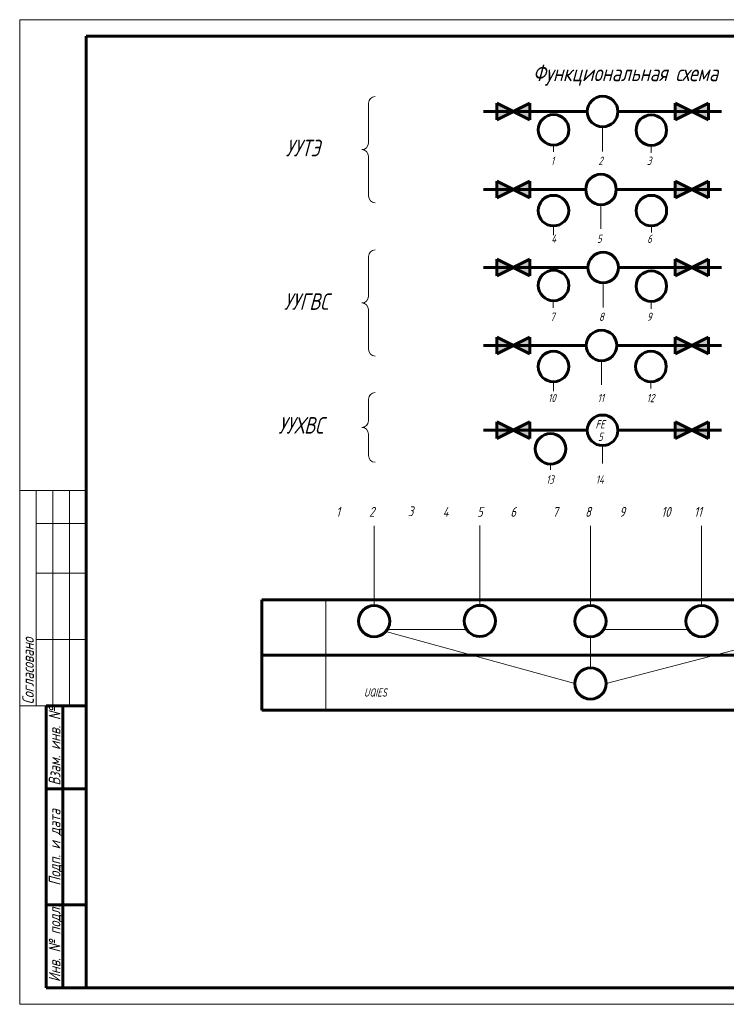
# Model space of a CAD drawing. Header units: millimetres. Extents: x 0 to 840, y 0 to 297.
# Tile 1 of 5: x 0 to 213, y 0 to 297. Entities that reach past the tile are written whole.
import ezdxf

# ---------------------------------------------------------------- set-up
doc = ezdxf.new("R2010")
doc.units = ezdxf.units.MM
doc.linetypes.add('K5LT_BASIC', pattern=[0])
doc.linetypes.add('K5LT_THIN', pattern=[0])
doc.layers.add('Системный слой', color=7, linetype='Continuous')
doc.styles.add('KTEXTSTYLE', font='gost_au.shx', dxfattribs={"width": 0.96, "height": 5})

# ---------------------------------------------------------------- blocks, each defined once
blk = doc.blocks.new('U31')
at = {"layer": 'Системный слой', "true_color": 0xffffff}
h = blk.add_hatch(color=7, dxfattribs=at)
h.paths.add_polyline_path([(143.8990161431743, 271.7853387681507), (143.8990161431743, 269.2853387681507), (143.8990161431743, 266.7853387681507), (148.8990161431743, 269.2853387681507)])
h.paths.add_polyline_path([(153.8990161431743, 271.7853387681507), (148.8990161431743, 269.2853387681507), (153.8990161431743, 266.7853387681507)])
at = {"layer": 'Системный слой', "color": 5, "linetype": 'K5LT_BASIC', "lineweight": 60, "true_color": 0x0000ff}
for p, q in [((143.8990161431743, 269.2853387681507), (143.8990161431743, 271.7853387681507)), ((143.8990161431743, 271.7853387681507), (153.8990161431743, 266.7853387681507)), ((153.8990161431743, 271.7853387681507), (143.8990161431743, 266.7853387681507)), ((153.8990161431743, 266.7853387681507), (153.8990161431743, 271.7853387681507)), ((143.8990161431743, 266.7853387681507), (143.8990161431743, 269.2853387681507))]:
    blk.add_line(p, q, dxfattribs=at)
blk = doc.blocks.new('U37')
at = {"layer": 'Системный слой', "true_color": 0xffffff}
h = blk.add_hatch(color=7, dxfattribs=at)
h.paths.add_polyline_path([(207.6850985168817, 271.7853387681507), (202.6850985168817, 269.2853387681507), (207.6850985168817, 266.7853387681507), (207.6850985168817, 269.2853387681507)])
h.paths.add_polyline_path([(197.6850985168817, 271.7853387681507), (197.6850985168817, 266.7853387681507), (202.6850985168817, 269.2853387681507)])
at = {"layer": 'Системный слой', "color": 5, "linetype": 'K5LT_BASIC', "lineweight": 60, "true_color": 0x0000ff}
for p, q in [((207.6850985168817, 271.7853387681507), (197.6850985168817, 266.7853387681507)), ((197.6850985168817, 266.7853387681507), (197.6850985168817, 271.7853387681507)), ((197.6850985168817, 271.7853387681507), (207.6850985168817, 266.7853387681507)), ((207.6850985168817, 269.2853387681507), (207.6850985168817, 271.7853387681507)), ((207.6850985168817, 266.7853387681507), (207.6850985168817, 269.2853387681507))]:
    blk.add_line(p, q, dxfattribs=at)
blk = doc.blocks.new('U38')
at = {"layer": 'Системный слой', "true_color": 0xffffff}
h = blk.add_hatch(color=7, dxfattribs=at)
h.paths.add_polyline_path([(143.8990161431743, 248.2880441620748), (143.8990161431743, 245.7880441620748), (143.8990161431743, 243.2880441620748), (148.8990161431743, 245.7880441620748)])
h.paths.add_polyline_path([(153.8990161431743, 248.2880441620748), (148.8990161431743, 245.7880441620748), (153.8990161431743, 243.2880441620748)])
at = {"layer": 'Системный слой', "color": 5, "linetype": 'K5LT_BASIC', "lineweight": 60, "true_color": 0x0000ff}
for p, q in [((143.8990161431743, 245.7880441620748), (143.8990161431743, 248.2880441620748)), ((143.8990161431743, 248.2880441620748), (153.8990161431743, 243.2880441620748)), ((153.8990161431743, 248.2880441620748), (143.8990161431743, 243.2880441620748)), ((153.8990161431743, 243.2880441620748), (153.8990161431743, 248.2880441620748)), ((143.8990161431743, 243.2880441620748), (143.8990161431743, 245.7880441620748))]:
    blk.add_line(p, q, dxfattribs=at)
blk = doc.blocks.new('U39')
at = {"layer": 'Системный слой', "true_color": 0xffffff}
h = blk.add_hatch(color=7, dxfattribs=at)
h.paths.add_polyline_path([(143.8990161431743, 224.7361786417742), (143.8990161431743, 222.2361786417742), (143.8990161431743, 219.7361786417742), (148.8990161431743, 222.2361786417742)])
h.paths.add_polyline_path([(153.8990161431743, 224.7361786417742), (148.8990161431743, 222.2361786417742), (153.8990161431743, 219.7361786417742)])
at = {"layer": 'Системный слой', "color": 5, "linetype": 'K5LT_BASIC', "lineweight": 60, "true_color": 0x0000ff}
for p, q in [((143.8990161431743, 222.2361786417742), (143.8990161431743, 224.7361786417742)), ((143.8990161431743, 224.7361786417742), (153.8990161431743, 219.7361786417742)), ((153.8990161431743, 224.7361786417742), (143.8990161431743, 219.7361786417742)), ((153.8990161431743, 219.7361786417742), (153.8990161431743, 224.7361786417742)), ((143.8990161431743, 219.7361786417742), (143.8990161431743, 222.2361786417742))]:
    blk.add_line(p, q, dxfattribs=at)
blk = doc.blocks.new('U40')
at = {"layer": 'Системный слой', "true_color": 0xffffff}
h = blk.add_hatch(color=7, dxfattribs=at)
h.paths.add_polyline_path([(143.8990161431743, 201.2388840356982), (143.8990161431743, 198.7388840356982), (143.8990161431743, 196.2388840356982), (148.8990161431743, 198.7388840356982)])
h.paths.add_polyline_path([(153.8990161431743, 201.2388840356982), (148.8990161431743, 198.7388840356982), (153.8990161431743, 196.2388840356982)])
at = {"layer": 'Системный слой', "color": 5, "linetype": 'K5LT_BASIC', "lineweight": 60, "true_color": 0x0000ff}
for p, q in [((143.8990161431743, 198.7388840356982), (143.8990161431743, 201.2388840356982)), ((143.8990161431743, 201.2388840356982), (153.8990161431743, 196.2388840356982)), ((153.8990161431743, 201.2388840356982), (143.8990161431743, 196.2388840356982)), ((153.8990161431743, 196.2388840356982), (153.8990161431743, 201.2388840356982)), ((143.8990161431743, 196.2388840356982), (143.8990161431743, 198.7388840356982))]:
    blk.add_line(p, q, dxfattribs=at)
blk = doc.blocks.new('U41')
at = {"layer": 'Системный слой', "true_color": 0xffffff}
h = blk.add_hatch(color=7, dxfattribs=at)
h.paths.add_polyline_path([(197.6850985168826, 201.2388840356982), (197.6850985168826, 198.7388840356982), (197.6850985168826, 196.2388840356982), (202.6850985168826, 198.7388840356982)])
h.paths.add_polyline_path([(207.6850985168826, 201.2388840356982), (202.6850985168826, 198.7388840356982), (207.6850985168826, 196.2388840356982)])
at = {"layer": 'Системный слой', "color": 5, "linetype": 'K5LT_BASIC', "lineweight": 60, "true_color": 0x0000ff}
for p, q in [((197.6850985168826, 198.7388840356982), (197.6850985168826, 201.2388840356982)), ((197.6850985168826, 201.2388840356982), (207.6850985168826, 196.2388840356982)), ((207.6850985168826, 201.2388840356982), (197.6850985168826, 196.2388840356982)), ((207.6850985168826, 196.2388840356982), (207.6850985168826, 201.2388840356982)), ((197.6850985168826, 196.2388840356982), (197.6850985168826, 198.7388840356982))]:
    blk.add_line(p, q, dxfattribs=at)
blk = doc.blocks.new('U42')
at = {"layer": 'Системный слой', "true_color": 0xffffff}
h = blk.add_hatch(color=7, dxfattribs=at)
h.paths.add_polyline_path([(197.6850985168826, 224.7361786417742), (197.6850985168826, 222.2361786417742), (197.6850985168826, 219.7361786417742), (202.6850985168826, 222.2361786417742)])
h.paths.add_polyline_path([(207.6850985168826, 224.7361786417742), (202.6850985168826, 222.2361786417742), (207.6850985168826, 219.7361786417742)])
at = {"layer": 'Системный слой', "color": 5, "linetype": 'K5LT_BASIC', "lineweight": 60, "true_color": 0x0000ff}
for p, q in [((197.6850985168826, 222.2361786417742), (197.6850985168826, 224.7361786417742)), ((197.6850985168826, 224.7361786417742), (207.6850985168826, 219.7361786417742)), ((207.6850985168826, 224.7361786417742), (197.6850985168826, 219.7361786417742)), ((207.6850985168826, 219.7361786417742), (207.6850985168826, 224.7361786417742)), ((197.6850985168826, 219.7361786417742), (197.6850985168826, 222.2361786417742))]:
    blk.add_line(p, q, dxfattribs=at)
blk = doc.blocks.new('U43')
at = {"layer": 'Системный слой', "true_color": 0xffffff}
h = blk.add_hatch(color=7, dxfattribs=at)
h.paths.add_polyline_path([(197.6850985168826, 248.2880441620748), (197.6850985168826, 245.7880441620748), (197.6850985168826, 243.2880441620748), (202.6850985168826, 245.7880441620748)])
h.paths.add_polyline_path([(207.6850985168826, 248.2880441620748), (202.6850985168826, 245.7880441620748), (207.6850985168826, 243.2880441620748)])
at = {"layer": 'Системный слой', "color": 5, "linetype": 'K5LT_BASIC', "lineweight": 60, "true_color": 0x0000ff}
for p, q in [((197.6850985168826, 245.7880441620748), (197.6850985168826, 248.2880441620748)), ((197.6850985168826, 248.2880441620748), (207.6850985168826, 243.2880441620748)), ((207.6850985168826, 248.2880441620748), (197.6850985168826, 243.2880441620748)), ((207.6850985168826, 243.2880441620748), (207.6850985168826, 248.2880441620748)), ((197.6850985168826, 243.2880441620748), (197.6850985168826, 245.7880441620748))]:
    blk.add_line(p, q, dxfattribs=at)
blk = doc.blocks.new('U44')
at = {"layer": 'Системный слой', "true_color": 0xffffff}
h = blk.add_hatch(color=7, dxfattribs=at)
h.paths.add_polyline_path([(197.6850985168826, 175.6477909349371), (197.6850985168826, 173.1477909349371), (197.6850985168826, 170.6477909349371), (202.6850985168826, 173.1477909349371)])
h.paths.add_polyline_path([(207.6850985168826, 175.6477909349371), (202.6850985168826, 173.1477909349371), (207.6850985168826, 170.6477909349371)])
at = {"layer": 'Системный слой', "color": 5, "linetype": 'K5LT_BASIC', "lineweight": 60, "true_color": 0x0000ff}
for p, q in [((197.6850985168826, 173.1477909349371), (197.6850985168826, 175.6477909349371)), ((197.6850985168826, 175.6477909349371), (207.6850985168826, 170.6477909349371)), ((207.6850985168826, 175.6477909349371), (197.6850985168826, 170.6477909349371)), ((207.6850985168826, 170.6477909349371), (207.6850985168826, 175.6477909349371)), ((197.6850985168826, 170.6477909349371), (197.6850985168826, 173.1477909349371))]:
    blk.add_line(p, q, dxfattribs=at)
blk = doc.blocks.new('U45')
at = {"layer": 'Системный слой', "true_color": 0xffffff}
h = blk.add_hatch(color=7, dxfattribs=at)
h.paths.add_polyline_path([(143.8990161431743, 175.6477909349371), (143.8990161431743, 173.1477909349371), (143.8990161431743, 170.6477909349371), (148.8990161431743, 173.1477909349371)])
h.paths.add_polyline_path([(153.8990161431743, 175.6477909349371), (148.8990161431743, 173.1477909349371), (153.8990161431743, 170.6477909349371)])
at = {"layer": 'Системный слой', "color": 5, "linetype": 'K5LT_BASIC', "lineweight": 60, "true_color": 0x0000ff}
for p, q in [((143.8990161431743, 173.1477909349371), (143.8990161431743, 175.6477909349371)), ((143.8990161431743, 175.6477909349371), (153.8990161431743, 170.6477909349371)), ((153.8990161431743, 175.6477909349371), (143.8990161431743, 170.6477909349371)), ((153.8990161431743, 170.6477909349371), (153.8990161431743, 175.6477909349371)), ((143.8990161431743, 170.6477909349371), (143.8990161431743, 173.1477909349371))]:
    blk.add_line(p, q, dxfattribs=at)
blk = doc.blocks.new('U66')
at = {"layer": 'Системный слой', "color": 7, "linetype": 'K5LT_THIN', "lineweight": 18}
for p, q in [((105.1975499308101, 271.803315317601), (105.1975499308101, 259.803315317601)), ((105.1975499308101, 255.803315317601), (105.1975499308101, 243.803315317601))]:
    blk.add_line(p, q, dxfattribs=at)
for centre, start, end in [((107.1975499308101, 271.803315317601), 90, 180), ((103.1975499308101, 259.803315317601), 270, 0), ((103.1975499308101, 255.803315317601), 0, 90), ((107.1975499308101, 243.803315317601), 180, 270)]:
    blk.add_arc(centre, 2, start, end, dxfattribs=at)
blk = doc.blocks.new('U67')
at = {"layer": 'Системный слой', "color": 7, "linetype": 'K5LT_THIN', "lineweight": 18}
for p, q in [((105.1975499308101, 225.5476732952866), (105.1975499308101, 213.5476732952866)), ((105.1975499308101, 209.5476732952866), (105.1975499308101, 197.5476732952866))]:
    blk.add_line(p, q, dxfattribs=at)
for centre, start, end in [((107.1975499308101, 225.5476732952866), 90, 180), ((103.1975499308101, 213.5476732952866), 270, 0), ((103.1975499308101, 209.5476732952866), 0, 90), ((107.1975499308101, 197.5476732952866), 180, 270)]:
    blk.add_arc(centre, 2, start, end, dxfattribs=at)
blk = doc.blocks.new('U68')
at = {"layer": 'Системный слой', "color": 7, "linetype": 'K5LT_THIN', "lineweight": 18}
for p, q in [((105.1975499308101, 182.5470852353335), (105.1975499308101, 176.0226017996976)), ((105.1975499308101, 172.0226017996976), (105.1975499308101, 165.4981183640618))]:
    blk.add_line(p, q, dxfattribs=at)
for centre, start, end in [((107.1975499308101, 182.5470852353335), 90, 180), ((103.1975499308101, 176.0226017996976), 270, 0), ((103.1975499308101, 172.0226017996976), 0, 90), ((107.1975499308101, 165.4981183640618), 180, 270)]:
    blk.add_arc(centre, 2, start, end, dxfattribs=at)

msp = doc.modelspace()

# ---------------------------------------------------------------- linework, layer by layer
at = {"color": 7, "linetype": 'K5LT_THIN', "lineweight": 18}
for p, q in [((0, 0), (0, 297)), ((0, 297), (420, 297)), ((20, 155), (3.980102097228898e-15, 155)), ((5, 90), (5.000000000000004, 155)), ((10, 90), (10, 155)), ((15, 90), (15, 155)), ((20, 145), (5.000000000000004, 145)), ((20, 130), (5.000000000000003, 130)), ((20, 110), (5.000000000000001, 110)), ((20, 90), (0, 90)), ((420, 0), (0, 0))]:
    msp.add_line(p, q, dxfattribs=at)
at = {"color": 5, "linetype": 'K5LT_BASIC', "lineweight": 60, "true_color": 0x0000ff}
for p, q in [((20, 5), (20, 292)), ((20, 292), (415, 292)), ((8, 5.000000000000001), (8.000000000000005, 90)), ((20.00000000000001, 90), (8.000000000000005, 90)), ((13, 5.000000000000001), (13.00000000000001, 90)), ((20, 65), (8.000000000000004, 65)), ((20, 30), (8.000000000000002, 30)), ((20, 5), (8, 5.000000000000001)), ((415, 5), (20, 5))]:
    msp.add_line(p, q, dxfattribs=at)
at = {"layer": 'Системный слой', "color": 5, "linetype": 'K5LT_BASIC', "lineweight": 60, "true_color": 0x0000ff}
for p, q in [((139.8990161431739, 269.2853387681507), (171.1845308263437, 269.2853387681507)), ((139.8990161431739, 269.2853387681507), (171.1845308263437, 269.2853387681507)), ((180.3995838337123, 269.2853387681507), (211.6850985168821, 269.2853387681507)), ((139.8990161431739, 245.7880441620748), (170.7046107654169, 245.7880441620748)), ((179.9196637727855, 245.7880441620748), (211.6850985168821, 245.7880441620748)), ((139.8990161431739, 222.2361786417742), (171.357303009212, 222.2361786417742)), ((180.5723560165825, 222.2361786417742), (211.6850985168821, 222.2361786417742)), ((139.8990161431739, 198.7388840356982), (170.877382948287, 198.7388840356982)), ((180.0924359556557, 198.7388840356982), (211.6850985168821, 198.7388840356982)), ((139.8990161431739, 173.1477909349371), (171.1845308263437, 173.1477909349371)), ((180.3995838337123, 173.1477909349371), (211.6229181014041, 173.1477909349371)), ((73, 122), (258, 122)), ((73, 122), (73, 88.76149135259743)), ((73, 105.2852321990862), (258, 105.2852321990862)), ((73, 88.76149135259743), (258, 88.76149135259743))]:
    msp.add_line(p, q, dxfattribs=at)
at = {"layer": 'Системный слой', "color": 7, "linetype": 'K5LT_THIN', "lineweight": 18}
for p, q in [((175.7920573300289, 264.677812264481), (175.7920573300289, 257.2403386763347)), ((161.0144702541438, 259.1748497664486), (161.0144702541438, 257.1748497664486)), ((190.4838465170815, 259.0872421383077), (190.4838465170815, 256.8490882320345)), ((175.3121372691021, 241.1805176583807), (175.3121372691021, 233.8865335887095)), ((160.9691912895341, 234.8028768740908), (160.9691912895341, 232.0099769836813)), ((190.5074639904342, 234.8028768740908), (190.5074639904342, 232.778496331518)), ((175.9648295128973, 217.6286521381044), (175.9648295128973, 210.1911785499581)), ((160.9059975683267, 212.0380820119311), (160.9059975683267, 210.0380820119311)), ((190.4838465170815, 212.0380820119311), (190.4838465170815, 209.799928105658)), ((175.4849094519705, 194.1313575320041), (175.4849094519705, 186.8373734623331)), ((160.9691912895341, 187.7537167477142), (160.9691912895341, 184.9608168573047)), ((190.3687885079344, 187.7537167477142), (190.3687885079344, 185.7293362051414)), ((175.7920573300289, 168.5402644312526), (175.7920573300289, 163.102790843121)), ((160.1020778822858, 162.9496943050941), (160.1020778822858, 161.2648743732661)), ((106.8865885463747, 120.274712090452), (106.8865885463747, 144.3395467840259)), ((138.7658390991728, 120.3438197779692), (138.7658390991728, 144.4086544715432)), ((172.1664691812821, 120.2747120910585), (172.1664691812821, 144.3395467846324)), ((205.6330884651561, 120.2747120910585), (205.6330884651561, 144.3395467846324)), ((92.32797755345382, 122), (92.32797755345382, 88.76149135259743)), ((110.860573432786, 113.0301426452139), (134.8367458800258, 113.0301426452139)), ((176.1123113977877, 113.0301426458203), (201.6591034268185, 113.0301426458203)), ((110.3883499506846, 112.4092324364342), (167.4542261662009, 96.7387546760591)), ((172.1664691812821, 110.8502260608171), (172.1664691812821, 101.450997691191)), ((236.262283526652, 112.2441919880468), (176.8787121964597, 96.7387546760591))]:
    msp.add_line(p, q, dxfattribs=at)
at = {"layer": 'Системный слой', "color": 5, "linetype": 'K5LT_BASIC', "lineweight": 60, "true_color": 0x0000ff}
for centre, radius in [((175.7920573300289, 269.2853387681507), 4.607526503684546), ((161.0144702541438, 263.7823762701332), 4.607526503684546), ((190.4838465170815, 263.6947686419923), 4.607526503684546), ((175.3121372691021, 245.7880441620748), 4.607526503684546), ((160.9691912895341, 239.4104033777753), 4.607526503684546), ((190.5074639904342, 239.4104033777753), 4.607526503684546), ((175.9648295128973, 222.2361786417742), 4.607526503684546), ((161.0144702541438, 216.8493380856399), 4.607526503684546), ((190.4838465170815, 216.6456085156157), 4.607526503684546), ((175.4849094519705, 198.7388840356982), 4.607526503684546), ((160.9691912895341, 192.3612432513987), 4.607526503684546), ((190.3687885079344, 192.3612432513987), 4.607526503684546), ((175.7920573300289, 173.1477909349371), 4.607526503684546), ((160.1020778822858, 167.5572208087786), 4.607526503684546), ((106.8865885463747, 115.5624690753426), 4.712243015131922), ((138.7658390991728, 115.6315767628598), 4.712243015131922), ((172.1664691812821, 115.562469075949), 4.712243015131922), ((205.6330884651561, 115.562469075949), 4.712243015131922), ((172.1664691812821, 96.7387546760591), 4.712243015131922)]:
    msp.add_circle(centre, radius, dxfattribs=at)

# ---------------------------------------------------------------- block references
at = {"layer": 'Системный слой'}
for name in ['U66', 'U31', 'U37', 'U38', 'U43', 'U67', 'U39', 'U42', 'U40', 'U41', 'U68', 'U45', 'U44']:
    msp.add_blockref(name, (0, 0), dxfattribs=at)

# ---------------------------------------------------------------- texts
at = {"color": 7, "char_height": 2.5, "attachment_point": 1, "rotation": 90, "style": 'KTEXTSTYLE'}
for s, insert in [('\\H3.5;\\W0.965;\\Q15;\\Q15;Согласовано', (0.7733259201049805, 90.5)), ('\\H3.5;\\W0.965;\\Q15;\\Q15;Взам. инв. №', (8.773325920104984, 65.98201179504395)), ('\\H3.5;\\W0.965;\\Q15;\\Q15;Подп. и дата', (8.773325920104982, 35.79680347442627)), ('\\H3.5;\\W0.965;\\Q15;\\Q15;Инв. № подл.', (8.77332592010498, 6.711615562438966))]:
    msp.add_mtext(s, dxfattribs=dict(at, insert=insert))
at = {"layer": 'Системный слой', "color": 7, "char_height": 2.5, "attachment_point": 1, "style": 'KTEXTSTYLE'}
for s, insert in [('\\H3.5;\\W0.965;\\Q15;\\Q15;\\H5.00;Функциональная схема', (154.7694962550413, 283.4504073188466)), ('\\H3.5;\\W0.965;\\Q15;\\Q15;\\H5.00;УУТЭ', (80.22547991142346, 260.7883132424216)), ('\\H3.5;\\W0.965;\\Q15;\\Q15;\\H2.50;1', (160.1814904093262, 255.6804235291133)), ('\\H3.5;\\W0.965;\\Q15;\\Q15;\\H2.50;2', (174.5212898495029, 255.6804235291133)), ('\\H3.5;\\W0.965;\\Q15;\\Q15;\\H2.50;3', (189.1474392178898, 255.6804235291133)), ('\\H3.5;\\W0.965;\\Q15;\\Q15;\\H2.50;4', (160.3300741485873, 232.1831289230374)), ('\\H3.5;\\W0.965;\\Q15;\\Q15;\\H2.50;5', (174.0946452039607, 232.1831289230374)), ('\\H3.5;\\W0.965;\\Q15;\\Q15;\\H2.50;6', (189.2276658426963, 232.1604892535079)), ('\\H3.5;\\W0.965;\\Q15;\\Q15;\\H5.00;УУГВС', (79.69551001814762, 214.4785412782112)), ('\\H3.5;\\W0.965;\\Q15;\\Q15;\\H2.50;7', (159.9854100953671, 208.6312634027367)), ('\\H3.5;\\W0.965;\\Q15;\\Q15;\\H2.50;8', (174.694062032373, 208.6312634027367)), ('\\H3.5;\\W0.965;\\Q15;\\Q15;\\H2.50;9', (189.1474392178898, 208.6312634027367)), ('\\H3.5;\\W0.965;\\Q15;\\Q15;\\H2.50;10', (159.3300741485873, 184.1339687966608)), ('\\H3.5;\\W0.965;\\Q15;\\Q15;\\H2.50;12', (189.0889903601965, 184.1113291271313)), ('\\H3.5;\\W0.965;\\Q15;\\Q15;\\H2.50;11', (174.2674173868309, 184.1339687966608)), ('\\H3.5;\\W0.965;\\Q15;\\Q15;\\H5.00;УУХВС', (78.02957969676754, 177.1324840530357)), ('\\H3.5;\\W0.965;\\Q15;\\Q15;\\H2.50;FE', (173.6523214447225, 176.2011058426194)), ('\\H3.5;\\W0.965;\\Q15;\\Q15;\\H2.50;5', (174.4357778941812, 172.4508755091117)), ('\\H3.5;\\W0.965;\\Q15;\\Q15;\\H2.50;13', (158.7610542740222, 159.5428756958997)), ('\\H3.5;\\W0.965;\\Q15;\\Q15;\\H2.50;14', (173.7281259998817, 159.5428756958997)), ('\\H3.5;\\W0.965;\\Q15;\\Q15;\\H3.00;1', (95.42897840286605, 150.0467171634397)), ('\\H3.5;\\W0.965;\\Q15;\\Q15;\\H3.00;2', (105.379897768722, 150.0467171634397)), ('\\H3.5;\\W0.965;\\Q15;\\Q15;\\H3.00;3', (117.0801766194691, 150.2342887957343)), ('\\H3.5;\\W0.965;\\Q15;\\Q15;\\H3.00;4', (127.5771123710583, 150.0467171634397)), ('\\H3.5;\\W0.965;\\Q15;\\Q15;\\H3.00;5', (137.949511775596, 150.0467171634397)), ('\\H3.5;\\W0.965;\\Q15;\\Q15;\\H3.00;6', (147.9841290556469, 150.0467171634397)), ('\\H3.5;\\W0.965;\\Q15;\\Q15;\\H3.00;7', (160.7118778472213, 150.0467171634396)), ('\\H3.5;\\W0.965;\\Q15;\\Q15;\\H3.00;8', (170.5256828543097, 150.0467171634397)), ('\\H3.5;\\W0.965;\\Q15;\\Q15;\\H3.00;9', (180.8475666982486, 150.0467171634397)), ('\\H3.5;\\W0.965;\\Q15;\\Q15;\\H3.00;10', (193.5097701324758, 150.0467171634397)), ('\\H3.5;\\W0.965;\\Q15;\\Q15;\\H3.00;11', (203.3945711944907, 150.0467171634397))]:
    msp.add_mtext(s, dxfattribs=dict(at, insert=insert))
at = {"layer": 'Системный слой', "color": 7, "insert": (103.805246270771, 95.30540294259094), "char_height": 2.5, "attachment_point": 1, "rotation": 0.017933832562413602, "style": 'KTEXTSTYLE'}
msp.add_mtext('\\H3.5;\\W0.965;\\Q15;\\Q15;\\H2.50;UQIES', dxfattribs=at)

doc.saveas('drawing.dxf')
